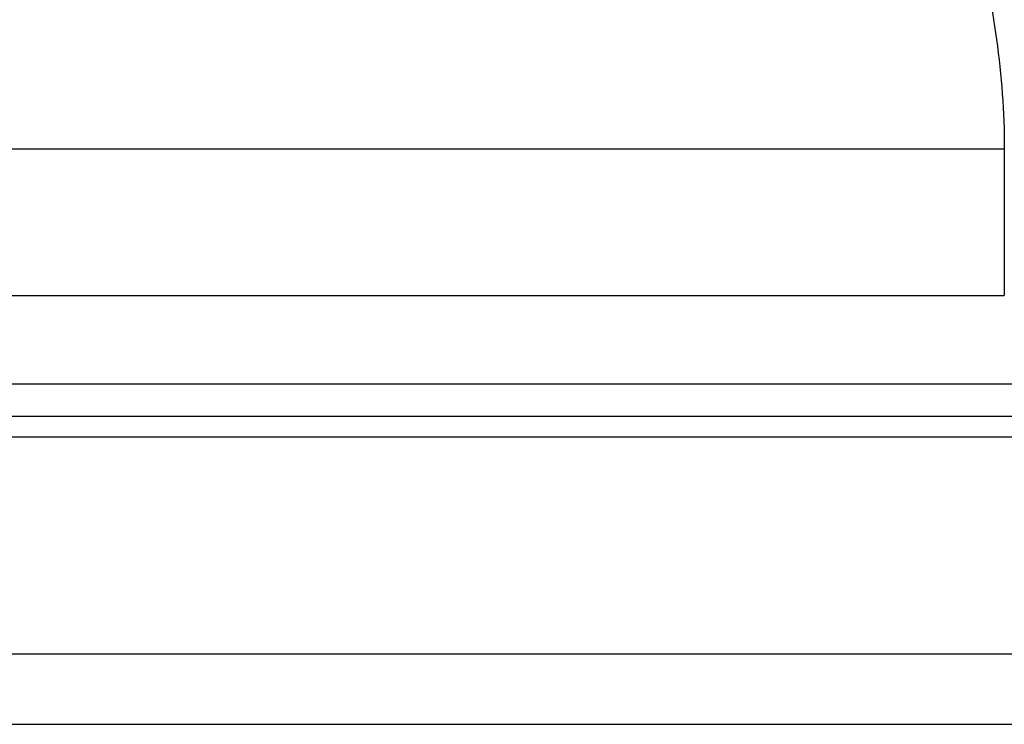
# Model space of a CAD drawing. Header units: millimetres. Extents: x 218 to 545, y 20 to 122.
# Tile 32 of 51: x 459 to 476, y 39 to 51. Entities that reach past the tile are written whole.
import ezdxf

# ---------------------------------------------------------------- set-up
doc = ezdxf.new("R2010")
doc.units = ezdxf.units.MM
doc.header["$LTSCALE"] = 0.1
doc.layers.add('OUT', color=3, linetype='CONTINUOUS')

msp = doc.modelspace()

# ---------------------------------------------------------------- linework, layer by layer
at = {"layer": 'OUT', "color": 0}
for p, q in [((436.912, 48.794), (475.588, 48.794)), ((475.588, 48.794), (475.588, 46.294)), ((436.912, 46.294), (475.588, 46.294)), ((412.25, 44.794), (500.25, 44.794)), ((383.824, 44.24), (532.25, 44.24)), ((383.769, 43.887), (532.25, 43.887)), ((382.647, 40.194), (532.25, 40.194)), ((346.25, 38.994), (532.25, 38.994))]:
    msp.add_line(p, q, dxfattribs=at)
msp.add_open_spline([(473.376, 61.908), (473.278, 61.487), (473.242, 61.03), (473.26, 60.086), (473.314, 59.597), (473.48, 58.584), (473.595, 58.058), (473.859, 56.992), (474.008, 56.451), (474.322, 55.35), (474.486, 54.79), (474.809, 53.647), (474.968, 53.06), (475.249, 51.868), (475.37, 51.266), (475.539, 50.044), (475.588, 49.423), (475.588, 48.794)], degree=3, knots=[0, 0, 0, 0, 0.125, 0.125, 0.25, 0.25, 0.375, 0.375, 0.5, 0.5, 0.625, 0.625, 0.75, 0.75, 0.875, 0.875, 1, 1, 1, 1], dxfattribs=at)

doc.saveas('drawing.dxf')
